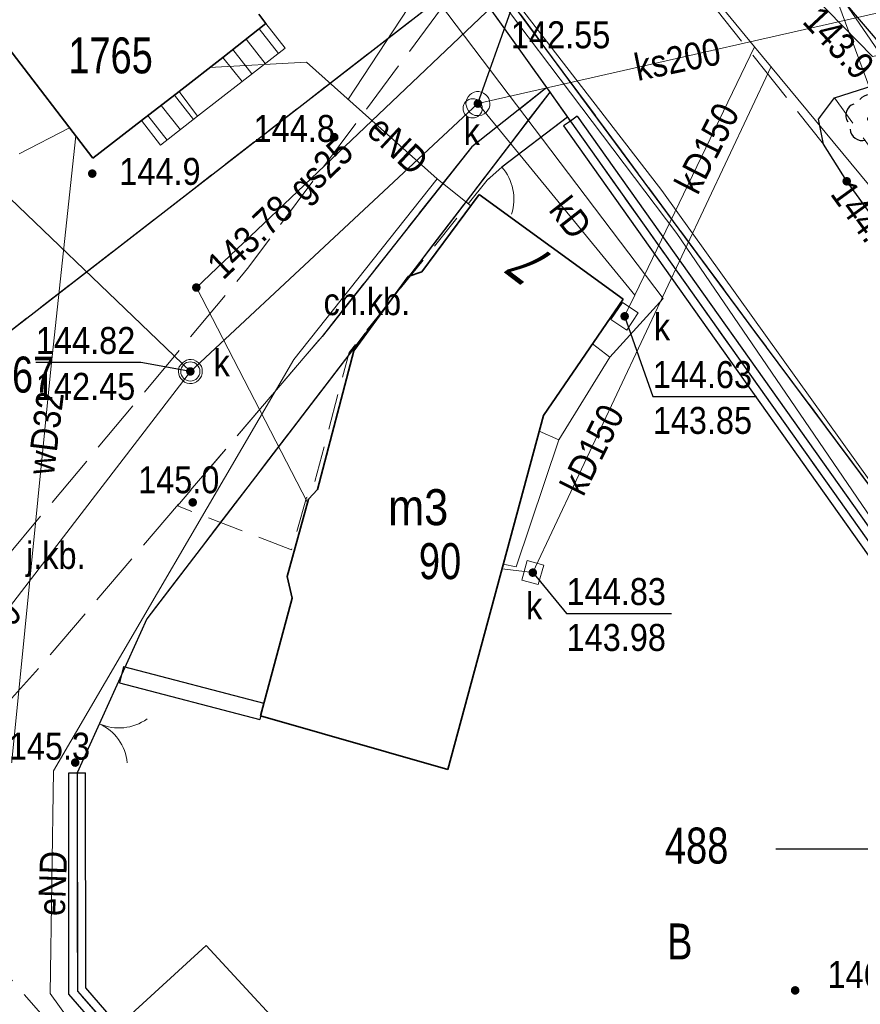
# Model space of a CAD drawing. Header units: metres. Extents: x 5548743 to 5556416, y 5707500 to 5714000.
# Tile 183 of 203: x 5554363 to 5554399, y 5710594 to 5710635. Entities that reach past the tile are written whole.
import ezdxf
from ezdxf.enums import TextEntityAlignment as Align

# ---------------------------------------------------------------- set-up
doc = ezdxf.new("R2010")
doc.units = ezdxf.units.M
doc.header["$MEASUREMENT"] = 0
for name, pattern in [('1.5_0.75', [2.25, 1.5, -0.75]), ('2.25_0.75', [3, 2.25, -0.75]), ('219-1000', [0]), ('otob_1000', [0]), ('otof_1000', [0])]:
    doc.linetypes.add(name, pattern=pattern)
doc.layers.get('0').update_dxf_attribs({"color": 2, "linetype": 'CONTINUOUS', "lineweight": 5})
for name, color, linetype in [('210-oznaczenie konturu użytku gruntowego', 7, 'CONTINUOUS'), ('211-numer działki ewidencyjnej', 7, 'CONTINUOUS'), ('218-kontur użytku gruntowego', 7, 'CONTINUOUS'), ('219-działka ewidencyjna', 7, 'CONTINUOUS'), ('238-Punkt adresowy budynku', 7, 'CONTINUOUS'), ('312-budynek ewidencyjny', 7, 'CONTINUOUS'), ('312-oznaczenie budynku ewidencyjnego', 7, 'CONTINUOUS'), ('312-oznaczenie budynku ewidencyjnego-Atr117', 7, 'CONTINUOUS'), ('352-schody', 7, 'CONTINUOUS'), ('brama', 7, 'CONTINUOUS'), ('chodnik', 7, 'CONTINUOUS'), ('chodnik-Atr17', 7, 'CONTINUOUS'), ('drzewo liściaste', 7, 'CONTINUOUS'), ('furtka', 7, 'CONTINUOUS'), ('inny obiekt trwale związany z budynkiem (powierzchnia)', 7, 'CONTINUOUS'), ('jezdnia', 7, 'CONTINUOUS'), ('jezdnia-Atr17', 7, 'CONTINUOUS'), ('krawężnik', 7, 'CONTINUOUS'), ('ogrodzenie trwałe', 7, 'CONTINUOUS'), ('pikieta naturalna', 7, 'CONTINUOUS'), ('pikieta naturalna-Atr2', 7, 'CONTINUOUS'), ('pikieta sztuczna', 7, 'CONTINUOUS'), ('pikieta sztuczna-Atr2', 7, 'CONTINUOUS'), ('przewód elektroenergetyczny podziemny', 7, 'CONTINUOUS'), ('przewód elektroenergetyczny podziemny-Atr1', 7, 'CONTINUOUS'), ('przewód gazowy', 7, 'CONTINUOUS'), ('przewód gazowy-Atr1', 7, 'CONTINUOUS'), ('przewód kanalizacyjny', 7, 'CONTINUOUS'), ('przewód kanalizacyjny-Atr1', 7, 'CONTINUOUS'), ('przewód telekomunikacyjny podziemny', 7, 'CONTINUOUS'), ('przewód wodociągowy', 7, 'CONTINUOUS'), ('przewód wodociągowy-Atr1', 7, 'CONTINUOUS'), ('rzedna', 7, 'CONTINUOUS'), ('rzedna-Atr2', 7, 'CONTINUOUS'), ('rzedna-Atr3', 7, 'CONTINUOUS'), ('studnia kanalizacyjna', 7, 'CONTINUOUS'), ('Wstawianie ramki sekcyjnej z opisem', 7, 'CONTINUOUS'), ('właz do komory lub kanału', 7, 'CONTINUOUS'), ('właz do komory lub kanału - okrągły', 7, 'CONTINUOUS'), ('właz do komory lub kanału - okrągły-Atr17', 7, 'CONTINUOUS'), ('właz do komory lub kanału-Atr17', 7, 'CONTINUOUS'), ('ściana oporowa (linia)', 7, 'CONTINUOUS')]:
    doc.layers.add(name, color=color, linetype=linetype)
doc.styles.get("Standard").update_dxf_attribs({"font": 'Working1250', "width": 0.75})
doc.linetypes.add('902-1000', pattern='A,5,0,[1,ksztalty.shx,S=1,R=0,X=0,Y=0],5', length=10)
doc.linetypes.add('otdn_1000', pattern='A,7,0,[21,ksztalty.shx,S=0.7,R=0,X=0,Y=0]', length=7)

# ---------------------------------------------------------------- blocks, each defined once
blk = doc.blocks.new('OK02')
at = {"color": 0, "linetype": 'Continuous', "lineweight": 0}
for centre, start, end in [((-2, 0), 0, 60), ((2, 0), 120, 180)]:
    blk.add_arc(centre, 2, start, end, dxfattribs=at)
blk = doc.blocks.new('PW01')
at = {"linetype": 'Continuous', "lineweight": 13}
h = blk.add_hatch(color=0, dxfattribs=at)
edge = h.paths.add_edge_path()
edge.add_arc((0, 0), 0.18, 0, 360)
blk = doc.blocks.new('US22')
at = {"color": 0, "linetype": 'Continuous', "lineweight": 0}
blk.add_circle((0, 0), 0.4, dxfattribs=at)
blk = doc.blocks.new('OK04')
at = {"color": 0, "linetype": 'Continuous', "lineweight": 0}
blk.add_arc((2, 0), 2, 120, 180, dxfattribs=at)
blk = doc.blocks.new('OP021')
at = {"linetype": 'Continuous', "lineweight": 13}
h = blk.add_hatch(color=0, dxfattribs=at)
edge = h.paths.add_edge_path()
edge.add_arc((0, 0), 0.1, 0, 360)
at = {"color": 0, "linetype": 'Continuous', "lineweight": -3}
for centre, start, end in [((0, 0.5), 38.316, 141.684), ((-0.476, 0.154), 110.388, 213.756), ((0.476, 0.154), 326.244, 69.612), ((-0.294, -0.404), 182.272, 285.64), ((0.294, -0.404), 254.36, 357.728), ((0.294, -0.404), 254.36, 357.728)]:
    blk.add_arc(centre, 0.5, start, end, dxfattribs=at)
blk = doc.blocks.new('RAMKA1000K')
at = {"color": 0}
blk.add_line((795, 100), (800, 100), dxfattribs=at)

msp = doc.modelspace()

# ---------------------------------------------------------------- linework, layer by layer
at = {"layer": '218-kontur użytku gruntowego', "color": 70, "linetype": '1.5_0.75', "lineweight": 18, "flags": 128}
for points in [[(5554360.79, 5710619.82), (5554382.14, 5710636.36)], [(5554382.14, 5710636.36), (5554360.79, 5710619.82)], [(5554385.57, 5710631.55), (5554382.14, 5710636.36)], [(5554382.14, 5710636.36), (5554385.57, 5710631.55)], [(5554385.57, 5710631.55), (5554368.76, 5710609.58)], [(5554368.76, 5710609.58), (5554385.57, 5710631.55)], [(5554417.28, 5710586.85), (5554385.57, 5710631.55)], [(5554385.57, 5710631.55), (5554417.28, 5710586.85)], [(5554368.76, 5710609.58), (5554365.86, 5710603.16)], [(5554365.86, 5710603.16), (5554368.76, 5710609.58)], [(5554365.86, 5710603.16), (5554365.87, 5710594.06)], [(5554365.87, 5710594.06), (5554365.86, 5710603.16)], [(5554365.87, 5710594.06), (5554387.76, 5710569.04)], [(5554387.76, 5710569.04), (5554365.87, 5710594.06)]]:
    msp.add_lwpolyline(points, dxfattribs=at)
at = {"layer": '219-działka ewidencyjna', "color": 94, "linetype": '219-1000', "lineweight": 30, "flags": 128}
for points in [[(5554395.93, 5710637.56), (5554400.44, 5710632.27)], [(5554382.14, 5710636.36), (5554360.79, 5710619.82)], [(5554382.14, 5710636.36), (5554385.57, 5710631.55)], [(5554385.57, 5710631.55), (5554368.76, 5710609.58)], [(5554385.57, 5710631.55), (5554417.28, 5710586.85)], [(5554368.76, 5710609.58), (5554365.86, 5710603.16)], [(5554365.86, 5710603.16), (5554365.87, 5710594.06)], [(5554365.87, 5710594.06), (5554387.76, 5710569.04)]]:
    msp.add_lwpolyline(points, dxfattribs=at)
at = {"layer": '312-budynek ewidencyjny', "color": 252, "linetype": 'Continuous', "lineweight": 35, "flags": 128}
for points in [[(5554366.51, 5710628.79), (5554359.13, 5710638.42)], [(5554373.43, 5710634.8), (5554373.73, 5710634.41)], [(5554373.73, 5710634.41), (5554371.93, 5710632.99)], [(5554371.93, 5710632.99), (5554370.11, 5710631.57)], [(5554370.11, 5710631.57), (5554368.54, 5710630.36)], [(5554368.54, 5710630.36), (5554366.51, 5710628.79)], [(5554380.23, 5710624.06), (5554382.63, 5710627.28)], [(5554382.63, 5710627.28), (5554388.63, 5710622.92)], [(5554377.4, 5710620.76), (5554379.66, 5710623.86)], [(5554379.66, 5710623.86), (5554380.23, 5710624.06)], [(5554388.63, 5710622.92), (5554385.31, 5710618.07)], [(5554375.88, 5710614.98), (5554377.4, 5710620.76)], [(5554385.31, 5710618.07), (5554381.32, 5710603.3)], [(5554375.51, 5710614.57), (5554375.88, 5710614.98)], [(5554374.62, 5710611.35), (5554375.51, 5710614.57)], [(5554374.83, 5710610.45), (5554374.62, 5710611.35)], [(5554373.51, 5710605.54), (5554374.83, 5710610.45)], [(5554381.32, 5710603.3), (5554373.51, 5710605.54)], [(5554367.95, 5710592.95), (5554371.24, 5710595.96)], [(5554371.24, 5710595.96), (5554380.28, 5710586.18)]]:
    msp.add_lwpolyline(points, dxfattribs=at)
at = {"layer": '352-schody', "color": 252, "linetype": 'Continuous', "lineweight": 18, "flags": 128}
for points in [[(5554373.73, 5710634.41), (5554371.93, 5710632.99), (5554372.74, 5710631.99), (5554374.53, 5710633.38)], [(5554373.73, 5710634.41), (5554371.93, 5710632.99), (5554372.74, 5710631.99), (5554374.53, 5710633.38)], [(5554370.11, 5710631.57), (5554370.88, 5710630.54), (5554369.34, 5710629.33), (5554368.54, 5710630.36)], [(5554370.11, 5710631.57), (5554370.88, 5710630.54), (5554369.34, 5710629.33), (5554368.54, 5710630.36)]]:
    msp.add_lwpolyline(points, close=True, dxfattribs=at)
for points in [[(5554373.455, 5710634.193), (5554374.254, 5710633.165)], [(5554372.906, 5710633.76), (5554373.701, 5710632.736)], [(5554372.356, 5710633.326), (5554373.148, 5710632.307)], [(5554370.716, 5710630.411), (5554369.92, 5710631.424)], [(5554370.166, 5710629.979), (5554369.366, 5710630.997)], [(5554369.615, 5710629.546), (5554368.811, 5710630.569)]]:
    msp.add_lwpolyline(points, dxfattribs=at)
at = {"layer": 'brama', "color": 252, "linetype": 'otob_1000', "lineweight": 18, "flags": 128}
msp.add_lwpolyline([(5554367.71, 5710607.26), (5554365.86, 5710603.16)], dxfattribs=at)
at = {"layer": 'chodnik', "color": 252, "linetype": '1.5_0.75', "lineweight": 18, "flags": 128}
for points in [[(5554323.63, 5710713.31), (5554326.52, 5710709.16), (5554339.47, 5710691.89), (5554356.75, 5710669.05), (5554369.9, 5710652.17), (5554375.24, 5710645.27), (5554382.14, 5710636.36), (5554385.57, 5710631.55), (5554417.28, 5710586.85), (5554420.33, 5710583.2), (5554421.57, 5710584.7), (5554394.12, 5710621.57), (5554370.14, 5710654.01), (5554350.19, 5710680.11), (5554349.5, 5710681.17), (5554338.47, 5710695.86), (5554328.36, 5710709.29), (5554324.94, 5710714.22)], [(5554385.45, 5710631.74), (5554382.32, 5710629.27), (5554376.07, 5710621.36), (5554370.04, 5710614.3), (5554374.8, 5710612.46), (5554375.43, 5710614.64), (5554375.66, 5710614.9), (5554377.2, 5710620.69), (5554382.96, 5710627.88), (5554383.57, 5710628.42), (5554386.3, 5710630.51)], [(5554396.78, 5710630.42), (5554396.98, 5710629.38), (5554397.95, 5710627.83), (5554412.85, 5710607.28), (5554414.27, 5710606.27), (5554415.76, 5710605.21), (5554417.15, 5710605.26), (5554418.6, 5710605.89), (5554418.14, 5710606.84), (5554416.32, 5710606.8), (5554413.97, 5710608.34), (5554397.44, 5710631.31)], [(5554409.6, 5710545.62), (5554415.1, 5710548.81), (5554424.57, 5710554.26), (5554423.48, 5710556.08), (5554421.45, 5710554.89), (5554419.97, 5710557.46), (5554419.57, 5710558.15), (5554416.73, 5710556.51), (5554417.08, 5710555.92), (5554418.62, 5710553.3), (5554415.59, 5710551.64), (5554414.79, 5710552.95), (5554411.31, 5710550.93), (5554410.54, 5710552.2), (5554410.21, 5710552.76), (5554407.17, 5710551.01), (5554407.6, 5710550.29), (5554409.1, 5710547.77), (5554402.53, 5710543.98), (5554402, 5710544.89), (5554401.03, 5710544.35), (5554386.59, 5710567.79), (5554374.1, 5710581.99), (5554358.19, 5710600.16), (5554356.05, 5710597.82), (5554384.2, 5710565.77), (5554398.04, 5710543.15), (5554393.98, 5710542.22), (5554393.69, 5710541.86), (5554394.87, 5710540.63), (5554399, 5710541.59), (5554401.02, 5710538.25), (5554402.9, 5710535.82), (5554401.94, 5710535.09), (5554403.5, 5710533.11), (5554404.4, 5710533.82), (5554408.42, 5710528.67), (5554407.51, 5710528), (5554409.02, 5710525.97), (5554409.97, 5710526.73), (5554411.75, 5710524.49), (5554416.03, 5710519.11), (5554418.7, 5710520.56), (5554418.31, 5710521.08), (5554416.25, 5710523.69), (5554414.24, 5710526.31), (5554408.62, 5710533.5), (5554406.48, 5710536.28), (5554403.82, 5710539.7), (5554402.71, 5710541.62)]]:
    msp.add_lwpolyline(points, close=True, dxfattribs=at)
at = {"layer": 'furtka', "color": 252, "linetype": 'otof_1000', "lineweight": 18, "flags": 128}
msp.add_lwpolyline([(5554383.57, 5710628.42), (5554382.96, 5710627.88)], dxfattribs=at)
at = {"layer": 'inny obiekt trwale związany z budynkiem (powierzchnia)', "color": 252, "linetype": 'Continuous', "lineweight": 18, "flags": 128}
msp.add_lwpolyline([(5554370.11, 5710631.57), (5554371.93, 5710632.99), (5554372.74, 5710631.99), (5554370.88, 5710630.54)], close=True, dxfattribs=at)
at = {"layer": 'jezdnia', "color": 252, "linetype": '2.25_0.75', "lineweight": 18, "flags": 128}
for points in [[(5554421.57, 5710584.7), (5554429.47, 5710584.39), (5554420.55, 5710596.74), (5554419.6, 5710598.38), (5554414.27, 5710606.27), (5554412.85, 5710607.28), (5554397.95, 5710627.83), (5554396.98, 5710629.38), (5554375.33, 5710656.67), (5554354.72, 5710685.09), (5554349.5, 5710681.17), (5554350.19, 5710680.11), (5554370.14, 5710654.01), (5554394.12, 5710621.57)], [(5554346.65, 5710588.04), (5554363.88, 5710607.09), (5554376.07, 5710621.36), (5554382.32, 5710629.27), (5554385.45, 5710631.74), (5554382.08, 5710636.42), (5554372.97, 5710624.19), (5554360.24, 5710608.96), (5554344.48, 5710591.49)]]:
    msp.add_lwpolyline(points, close=True, dxfattribs=at)
at = {"layer": 'krawężnik', "color": 252, "linetype": 'Continuous', "lineweight": 25, "flags": 128}
for points in [[(5554421.57, 5710584.7), (5554394.12, 5710621.57), (5554370.14, 5710654.01), (5554350.19, 5710680.11), (5554349.5, 5710681.17), (5554338.47, 5710695.86), (5554328.36, 5710709.29), (5554324.94, 5710714.22)], [(5554472.43, 5710638.71), (5554473.93, 5710638.51), (5554474.43, 5710637.77), (5554474.72, 5710636.97), (5554474.66, 5710636.42), (5554473.93, 5710635.73), (5554466.73, 5710630.76), (5554450.45, 5710621.12), (5554425.4, 5710609.05), (5554418.6, 5710605.89), (5554417.15, 5710605.26), (5554415.76, 5710605.21), (5554414.27, 5710606.27), (5554412.85, 5710607.28), (5554397.95, 5710627.83), (5554396.98, 5710629.38), (5554396.78, 5710630.42), (5554397.44, 5710631.31), (5554400.44, 5710632.27)], [(5554385.32, 5710631.64), (5554382.32, 5710629.27), (5554376.07, 5710621.36)]]:
    msp.add_lwpolyline(points, dxfattribs=at)
at = {"layer": 'ogrodzenie trwałe', "color": 252, "linetype": '902-1000', "lineweight": 25, "flags": 128}
msp.add_lwpolyline([(5554386.3, 5710630.51), (5554383.57, 5710628.42)], dxfattribs=at)
at = {"layer": 'przewód elektroenergetyczny podziemny', "color": 1, "linetype": 'Continuous', "lineweight": 18, "flags": 128}
for points in [[(5554618.42, 5710600.52), (5554598.73, 5710590.31), (5554584.04, 5710584.65), (5554571.96, 5710604.65), (5554563.95, 5710617.02), (5554555.71, 5710632), (5554544.41, 5710649.74), (5554530.65, 5710671.55), (5554500.98, 5710648.51), (5554494.46, 5710639.26), (5554478.56, 5710631.87), (5554474.37, 5710637.47), (5554472.16, 5710639.32), (5554454.55, 5710639.85), (5554436.48, 5710638.4), (5554421.46, 5710637.45), (5554399.02, 5710633.03), (5554394.66, 5710637.51), (5554388.71, 5710642.51), (5554381.93, 5710636.93), (5554358.42, 5710667.49), (5554395.08, 5710691.67), (5554394, 5710693.59), (5554393.59, 5710693.48)], [(5554396.74, 5710637.56), (5554398.91, 5710631.7), (5554413.79, 5710611.76), (5554417.91, 5710606.97), (5554420.9, 5710601.33), (5554425.41, 5710594.62), (5554440.73, 5710570.16), (5554441.76, 5710569.31), (5554444.92, 5710571.7), (5554445.59, 5710571.37), (5554447.05, 5710571.93), (5554466.29, 5710583.95), (5554467.82, 5710585.54), (5554469.46, 5710586.99), (5554470, 5710588.24)], [(5554380.87, 5710627.93), (5554375.42, 5710632.8), (5554371.38, 5710632.57)], [(5554393.05, 5710564.09), (5554391.96, 5710563.37), (5554388.89, 5710564.78), (5554371.69, 5710584.28), (5554364.73, 5710593.96), (5554364.87, 5710603.25), (5554374.89, 5710620.4), (5554380.87, 5710627.93)], [(5554380.87, 5710627.93), (5554382.27, 5710626.8)]]:
    msp.add_lwpolyline(points, dxfattribs=at)
at = {"layer": 'przewód gazowy', "color": 40, "linetype": 'Continuous', "lineweight": 18, "flags": 128}
for points in [[(5554416.65, 5710602.98), (5554403.23, 5710621.54), (5554402.92, 5710621.89), (5554404.12, 5710624.84), (5554404.47, 5710625.68), (5554397.07, 5710636.48), (5554396.18, 5710636.85), (5554393.21, 5710638.9), (5554390.23, 5710641.85), (5554387.51, 5710644.56), (5554380.01, 5710652.42)], [(5554375.47, 5710614.43), (5554370.83, 5710623.4), (5554390.23, 5710641.85)]]:
    msp.add_lwpolyline(points, dxfattribs=at)
at = {"layer": 'przewód kanalizacyjny', "color": 34, "linetype": 'Continuous', "lineweight": 18, "flags": 128}
for points in [[(5554370.58, 5710619.9), (5554360.66, 5710629.41), (5554351.54, 5710641.89), (5554364.14, 5710652.52), (5554345.69, 5710678.45), (5554336.68, 5710686.33), (5554322.89, 5710707.12)], [(5554515.93, 5710629.05), (5554498.05, 5710642.9), (5554494.02, 5710642.62), (5554493.13, 5710642.63), (5554470.02, 5710641.98), (5554450.65, 5710640.72), (5554445.72, 5710640.39), (5554434.44, 5710639.3), (5554418.83, 5710637.96), (5554391.77, 5710636.28), (5554394.11, 5710633.44), (5554408.36, 5710616.21), (5554419.48, 5710601.47)], [(5554370.58, 5710619.9), (5554382.57, 5710631.07), (5554403.43, 5710635.81), (5554416, 5710639.07), (5554432.9, 5710640.5), (5554438.66, 5710640.62), (5554449.24, 5710641.66), (5554452.5, 5710638.61)], [(5554394.11, 5710633.44), (5554389.11, 5710623.08), (5554388.69, 5710622.2)], [(5554394.8, 5710632.61), (5554384.86, 5710611.51), (5554383.58, 5710611.67)], [(5554382.57, 5710631.07), (5554389.11, 5710623.08)], [(5554363.44, 5710628.98), (5554365.54, 5710630.06)], [(5554370.58, 5710619.9), (5554356.3, 5710601.32), (5554357.34, 5710585.77)]]:
    msp.add_lwpolyline(points, dxfattribs=at)
at = {"layer": 'przewód telekomunikacyjny podziemny', "color": 30, "linetype": 'Continuous', "lineweight": 18, "flags": 128}
for points in [[(5554446.39, 5710546), (5554438, 5710558.61), (5554420.23, 5710583.63), (5554400.56, 5710611.46), (5554390.86, 5710625.65), (5554379.37, 5710640.87), (5554363.85, 5710660.95), (5554356.41, 5710670.49), (5554340.96, 5710690.97), (5554324.08, 5710713.52), (5554322.07, 5710717.37), (5554318.83, 5710725.14), (5554317.4, 5710729.49), (5554313.96, 5710747.36), (5554310.1, 5710767.3), (5554307.07, 5710783.72), (5554304.42, 5710793.03), (5554300.46, 5710804.82), (5554292.87, 5710822.58)], [(5554463.96, 5710526.5), (5554462.85, 5710526.03), (5554461.35, 5710526.43), (5554450.63, 5710541.17), (5554432.61, 5710568.64), (5554418.97, 5710587.2), (5554405.21, 5710606.55), (5554390.24, 5710627.44), (5554367.89, 5710656.4), (5554350.5, 5710678.99), (5554328.33, 5710708.59)]]:
    msp.add_lwpolyline(points, dxfattribs=at)
at = {"layer": 'przewód wodociągowy', "color": 5, "linetype": 'Continuous', "lineweight": 18, "flags": 128}
for points in [[(5554345, 5710682.76), (5554390.29, 5710622.94), (5554388.07, 5710620.49)], [(5554377.15, 5710631.23), (5554386.65, 5710645.71), (5554399.27, 5710656.58), (5554403.77, 5710657.38), (5554415.21, 5710661.72), (5554429.7, 5710661.89), (5554435.32, 5710663.34), (5554432.33, 5710672.68), (5554432.2, 5710673.29)], [(5554362.09, 5710570.64), (5554361.46, 5710586.88), (5554364.78, 5710620.13), (5554365.8, 5710629.72)], [(5554388.07, 5710620.49), (5554387.35, 5710621.05)], [(5554388.07, 5710620.49), (5554385.94, 5710617.05)], [(5554385.94, 5710617.05), (5554385.13, 5710617.41)], [(5554385.94, 5710617.05), (5554384.17, 5710611.75), (5554383.63, 5710611.86)]]:
    msp.add_lwpolyline(points, dxfattribs=at)
at = {"layer": 'rzedna-Atr2', "color": 252, "flags": 128}
for points in [[(5554382.57, 5710631.07), (5554383.95, 5710634.94), (5554388.328, 5710634.94)], [(5554388.69, 5710622.2), (5554389.86, 5710618.86), (5554394.191, 5710618.86)], [(5554370.58, 5710619.9), (5554368.52, 5710620.28), (5554364.142, 5710620.28)], [(5554384.86, 5710611.51), (5554386.27, 5710609.81), (5554390.648, 5710609.81)]]:
    msp.add_lwpolyline(points, dxfattribs=at)
at = {"layer": 'studnia kanalizacyjna', "color": 34, "linetype": 'Continuous', "lineweight": 18, "flags": 128}
for points in [[(5554383.07, 5710631.08), (5554383.07, 5710630.98), (5554383.04, 5710630.88), (5554382.98, 5710630.79), (5554382.91, 5710630.7), (5554382.83, 5710630.64), (5554382.74, 5710630.59), (5554382.64, 5710630.57), (5554382.54, 5710630.57), (5554382.44, 5710630.58), (5554382.33, 5710630.63), (5554382.25, 5710630.69), (5554382.18, 5710630.77), (5554382.12, 5710630.86), (5554382.09, 5710630.96), (5554382.07, 5710631.05), (5554382.08, 5710631.16), (5554382.11, 5710631.26), (5554382.17, 5710631.35), (5554382.24, 5710631.43), (5554382.31, 5710631.49), (5554382.41, 5710631.54), (5554382.51, 5710631.57), (5554382.61, 5710631.57), (5554382.71, 5710631.55), (5554382.81, 5710631.5), (5554382.9, 5710631.44), (5554382.97, 5710631.37), (5554383.03, 5710631.28), (5554383.06, 5710631.18)], [(5554371.08, 5710619.91), (5554371.08, 5710619.81), (5554371.05, 5710619.71), (5554370.99, 5710619.62), (5554370.92, 5710619.54), (5554370.84, 5710619.47), (5554370.75, 5710619.42), (5554370.65, 5710619.4), (5554370.55, 5710619.4), (5554370.45, 5710619.41), (5554370.34, 5710619.46), (5554370.26, 5710619.52), (5554370.19, 5710619.6), (5554370.13, 5710619.69), (5554370.1, 5710619.79), (5554370.08, 5710619.89), (5554370.09, 5710619.99), (5554370.12, 5710620.09), (5554370.18, 5710620.18), (5554370.25, 5710620.26), (5554370.33, 5710620.32), (5554370.42, 5710620.37), (5554370.52, 5710620.4), (5554370.62, 5710620.4), (5554370.72, 5710620.38), (5554370.82, 5710620.33), (5554370.91, 5710620.28), (5554370.98, 5710620.2), (5554371.04, 5710620.11), (5554371.07, 5710620.01)]]:
    msp.add_lwpolyline(points, close=True, dxfattribs=at)
at = {"layer": 'właz do komory lub kanału', "color": 252, "linetype": 'Continuous', "lineweight": 18, "flags": 128}
for points in [[(5554388.6, 5710622.78), (5554389.26, 5710622.35), (5554388.78, 5710621.62), (5554388.12, 5710622.06)], [(5554384.63, 5710612.02), (5554385.32, 5710611.82), (5554385.08, 5710611.01), (5554384.4, 5710611.2)]]:
    msp.add_lwpolyline(points, close=True, dxfattribs=at)
at = {"layer": 'ściana oporowa (linia)', "color": 252, "linetype": 'Continuous'}
for p, q in [((5554386.715, 5710630.543), (5554386.43, 5710630.34)), ((5554386.43, 5710630.34), (5554386.145, 5710630.137)), ((5554367.799, 5710607.599), (5554367.71, 5710607.26)), ((5554367.71, 5710607.26), (5554367.621, 5710606.921)), ((5554373.56, 5710605.73), (5554373.471, 5710605.391)), ((5554373.649, 5710606.069), (5554373.56, 5710605.73)), ((5554365.51, 5710603.16), (5554365.86, 5710603.16)), ((5554365.86, 5710603.16), (5554366.21, 5710603.16))]:
    msp.add_line(p, q, dxfattribs=at)
at = {"layer": 'ściana oporowa (linia)', "color": 252}
for p, q in [((5554386.715, 5710630.543), (5554417.759, 5710586.776)), ((5554367.799, 5710607.599), (5554373.649, 5710606.069)), ((5554365.52, 5710593.928), (5554365.51, 5710603.16)), ((5554387.651, 5710568.637), (5554365.52, 5710593.928))]:
    msp.add_line(p, q, dxfattribs=at)
at = {"layer": 'ściana oporowa (linia)', "color": 252, "linetype": 'otdn_1000'}
for p, q in [((5554386.145, 5710630.137), (5554416.741, 5710587.004)), ((5554367.621, 5710606.921), (5554373.471, 5710605.391)), ((5554366.22, 5710594.192), (5554366.21, 5710603.16)), ((5554387.789, 5710569.543), (5554366.22, 5710594.192))]:
    msp.add_line(p, q, dxfattribs=at)

# ---------------------------------------------------------------- block references
at = {"layer": 'brama', "color": 252, "linetype": 'Continuous', "lineweight": 18, "rotation": 245.714}
msp.add_blockref('OK02', (5554366.785, 5710605.21), dxfattribs=at)
at = {"layer": 'drzewo liściaste', "color": 3, "linetype": 'Continuous', "lineweight": 18}
msp.add_blockref('OP021', (5554398.89, 5710630.43), dxfattribs=at)
at = {"layer": 'furtka', "color": 252, "linetype": 'Continuous', "lineweight": 18, "rotation": 221.517}
msp.add_blockref('OK04', (5554383.57, 5710628.42), dxfattribs=at)
at = {"layer": 'pikieta naturalna', "color": 252, "linetype": 'Continuous', "lineweight": 13}
for p in [(5554376.58, 5710629.67), (5554366.49, 5710628.15), (5554370.68, 5710614.44), (5554365.78, 5710603.59), (5554395.8, 5710594.09)]:
    msp.add_blockref('PW01', p, dxfattribs=at)
at = {"layer": 'pikieta sztuczna', "color": 252, "linetype": 'Continuous', "lineweight": 13}
msp.add_blockref('PW01', (5554397.95, 5710627.83), dxfattribs=at)
at = {"layer": 'rzedna', "color": 34, "linetype": 'Continuous', "lineweight": 18}
for p in [(5554382.57, 5710631.07), (5554388.69, 5710622.2), (5554370.58, 5710619.9), (5554384.86, 5710611.51)]:
    msp.add_blockref('PW01', p, dxfattribs=at)
at = {"layer": 'rzedna', "color": 40, "linetype": 'Continuous', "lineweight": 18}
msp.add_blockref('PW01', (5554370.83, 5710623.4), dxfattribs=at)
at = {"layer": 'Wstawianie ramki sekcyjnej z opisem', "color": 8, "linetype": 'Continuous', "lineweight": 5}
msp.add_blockref('RAMKA1000K', (5553600, 5710500), dxfattribs=at)
msp.add_blockref('RAMKA1000K', (5553600, 5710500), dxfattribs=at)
msp.add_blockref('RAMKA1000K', (5553600, 5710500), dxfattribs=at)
msp.add_blockref('RAMKA1000K', (5553600, 5710500), dxfattribs=at)
at = {"layer": 'właz do komory lub kanału - okrągły', "color": 252, "linetype": 'Continuous', "lineweight": 18}
for p in [(5554382.35, 5710630.87), (5554370.58, 5710619.9)]:
    msp.add_blockref('US22', p, dxfattribs=at)

# ---------------------------------------------------------------- texts
at = {"layer": '210-oznaczenie konturu użytku gruntowego', "color": 70, "linetype": 'Continuous', "lineweight": 18, "width": 0.79}
msp.add_text('B', height=1.5, dxfattribs=at).set_placement((5554390.46, 5710595.38))
at = {"layer": '211-numer działki ewidencyjnej', "color": 94, "linetype": 'Continuous', "lineweight": 30, "width": 0.79}
msp.add_text('488', height=1.5, dxfattribs=at).set_placement((5554390.37, 5710599.38))
at = {"layer": '238-Punkt adresowy budynku', "color": 252, "linetype": 'Continuous', "lineweight": 18, "oblique": 15, "width": 0.79}
msp.add_text('7', height=1.8, rotation=142.724, dxfattribs=at).set_placement((5554385.47, 5710624.91), align=Align.CENTER)
at = {"layer": '312-oznaczenie budynku ewidencyjnego', "color": 252, "linetype": 'Continuous', "lineweight": 18, "width": 0.79}
for s, p in [('1765', (5554365.49, 5710633.83)), ('1767', (5554361.38, 5710620.52)), ('90', (5554380.11, 5710612.74))]:
    msp.add_text(s, height=1.5, dxfattribs=at).set_placement(p, align=Align.TOP_LEFT)
at = {"layer": '312-oznaczenie budynku ewidencyjnego-Atr117', "color": 252, "width": 0.9}
msp.add_text('m3', height=1.5, dxfattribs=at).set_placement((5554380.08, 5710614.24), align=Align.MIDDLE_CENTER)
at = {"layer": 'chodnik-Atr17', "color": 252, "width": 0.9}
msp.add_text('ch.kb.', height=1.125, dxfattribs=at).set_placement((5554377.94, 5710622.81), align=Align.MIDDLE_CENTER)
at = {"layer": 'jezdnia-Atr17', "color": 252, "width": 0.9}
msp.add_text('j.kb.', height=1.125, dxfattribs=at).set_placement((5554364.97, 5710612.23), align=Align.MIDDLE_CENTER)
at = {"layer": 'pikieta naturalna-Atr2', "color": 252, "width": 0.9}
for s, p in [('144.8', (5554373.22, 5710629.47)), ('144.9', (5554367.62, 5710627.68)), ('145.0', (5554368.4, 5710614.82)), ('145.3', (5554363.01, 5710603.71)), ('146.4', (5554397.15, 5710594.19))]:
    msp.add_text(s, height=1.125, dxfattribs=at).set_placement(p)
at = {"layer": 'pikieta sztuczna-Atr2', "color": 252, "width": 0.9}
msp.add_text('144.83', height=1.125, rotation=305.944, dxfattribs=at).set_placement((5554397.23, 5710627.3))
at = {"layer": 'przewód elektroenergetyczny podziemny-Atr1', "color": 1, "width": 0.9}
for rotation, p in [(316.83, (5554378.25, 5710630.27)), (87.778, (5554364.78, 5710597.2))]:
    msp.add_text('eND', height=1.125, rotation=rotation, dxfattribs=at).set_placement(p, align=Align.MIDDLE_LEFT)
at = {"layer": 'przewód gazowy-Atr1', "color": 40, "width": 0.9}
msp.add_text('gs25', height=1.125, rotation=43.562, dxfattribs=at).set_placement((5554374.95, 5710627.32), align=Align.MIDDLE_LEFT)
at = {"layer": 'przewód kanalizacyjny-Atr1', "color": 34, "width": 0.9}
for s, rotation, p in [('ks200', 11.488, (5554389.12, 5710632.56)), ('ks200', 11.488, (5554389.12, 5710632.56)), ('kD150', 62.9, (5554391.23, 5710627.47)), ('kD', 308.008, (5554385.93, 5710626.97)), ('kD150', 63.457, (5554386.46, 5710614.89)), ('ks200', 51.134, (5554360.92, 5710607.32))]:
    msp.add_text(s, height=1.125, rotation=rotation, dxfattribs=at).set_placement(p, align=Align.MIDDLE_LEFT)
at = {"layer": 'przewód wodociągowy-Atr1', "color": 5, "width": 0.9}
msp.add_text('wD32', height=1.125, rotation=82.985, dxfattribs=at).set_placement((5554364.33, 5710615.61), align=Align.MIDDLE_LEFT)
at = {"layer": 'rzedna-Atr2', "color": 1, "width": 0.9}
msp.add_text('143.9', height=1.125, rotation=312.922, dxfattribs=at).set_placement((5554396.88, 5710635.23), align=Align.TOP_LEFT)
at = {"layer": 'rzedna-Atr2', "color": 40, "width": 0.9}
msp.add_text('143.78', height=1.125, rotation=43.562, dxfattribs=at).set_placement((5554371.56, 5710624.09), align=Align.MIDDLE_LEFT)
at = {"layer": 'rzedna-Atr2', "color": 34, "width": 0.9}
for s, p in [('144.82', (5554364.142, 5710620.291)), ('144.63', (5554389.86, 5710618.871)), ('144.83', (5554386.27, 5710609.821))]:
    msp.add_text(s, height=1.125, dxfattribs=at).set_placement(p, align=Align.BOTTOM_LEFT)
at = {"layer": 'rzedna-Atr3', "color": 34, "width": 0.9}
for s, p in [('142.55', (5554383.95, 5710633.039)), ('142.45', (5554364.142, 5710618.379)), ('143.85', (5554389.86, 5710616.959)), ('143.98', (5554386.27, 5710607.909))]:
    msp.add_text(s, height=1.125, dxfattribs=at).set_placement(p, align=Align.BOTTOM_LEFT)
at = {"layer": 'właz do komory lub kanału - okrągły-Atr17', "color": 252, "width": 0.9}
for p in [(5554381.98, 5710629.34), (5554371.55, 5710619.7)]:
    msp.add_text('k', height=1.125, dxfattribs=at).set_placement(p)
at = {"layer": 'właz do komory lub kanału-Atr17', "color": 252, "width": 0.9}
for p in [(5554389.91, 5710621.2), (5554384.58, 5710609.56)]:
    msp.add_text('k', height=1.125, dxfattribs=at).set_placement(p)

doc.saveas('drawing.dxf')
